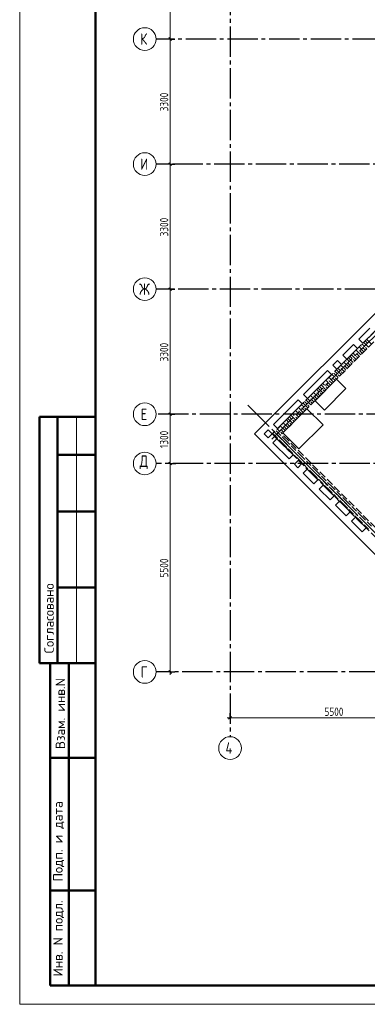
# Model space of a CAD drawing. Header units: millimetres. Extents: x 0 to 40165, y 0 to 42000.
# Tile 1 of 15: x 0 to 9173, y 0 to 25981. Entities that reach past the tile are written whole.
import ezdxf

# ---------------------------------------------------------------- set-up
doc = ezdxf.new("R2010")
doc.units = ezdxf.units.MM
doc.linetypes.add('______2', pattern=[270, 200, -70])
doc.linetypes.add('______5', pattern=[1100, 800, -100, 100, -100])
for name, color, linetype, lineweight in [('Standard', 7, 'Continuous', 25), ('ЖБ Перекрытие верхний уровень', 7, 'Continuous', 35), ('ЖБ Стена верхний уровень', 7, 'Continuous', 35), ('Оси', 40, '______5', 18)]:
    doc.layers.add(name, color=color, linetype=linetype, lineweight=lineweight)
doc.styles.add('GOST 2.304-81', font='txt')
doc.styles.add('ISOCPEUR', font='txt')

msp = doc.modelspace()

# ---------------------------------------------------------------- hatches: boundary and pattern name
at = {"layer": 'ЖБ Стена верхний уровень', "linetype": 'Continuous', "lineweight": 18, "transparency": 33554687}
for points in [[(8861, 17193), (8867, 17200), (8874, 17193), (8867, 17187)], [(8941, 17273), (8947, 17280), (8954, 17273), (8947, 17267)], [(9021, 17353), (9027, 17360), (9034, 17353), (9027, 17347)], [(9101, 17353), (9107, 17360), (9114, 17353), (9107, 17347)], [(8621, 16953), (8627, 16960), (8634, 16953), (8627, 16947)], [(8701, 16953), (8707, 16960), (8714, 16953), (8707, 16947)], [(8781, 17033), (8787, 17040), (8794, 17033), (8787, 17027)], [(8861, 17113), (8867, 17120), (8874, 17113), (8867, 17107)], [(8381, 16633), (8387, 16640), (8394, 16633), (8387, 16627)], [(8461, 16793), (8467, 16800), (8474, 16793), (8467, 16787)], [(8461, 16713), (8467, 16720), (8474, 16713), (8467, 16707)], [(8541, 16873), (8547, 16880), (8554, 16873), (8547, 16867)], [(8061, 16393), (8067, 16400), (8074, 16393), (8067, 16387)], [(8141, 16473), (8147, 16480), (8154, 16473), (8147, 16467)], [(8221, 16553), (8227, 16560), (8234, 16553), (8227, 16547)], [(8301, 16553), (8307, 16560), (8314, 16553), (8307, 16547)], [(7821, 16153), (7827, 16160), (7834, 16153), (7827, 16147)], [(7901, 16153), (7907, 16160), (7914, 16153), (7907, 16147)], [(7981, 16233), (7987, 16240), (7994, 16233), (7987, 16227)], [(8061, 16313), (8067, 16320), (8074, 16313), (8067, 16307)], [(7661, 15993), (7667, 16000), (7674, 15993), (7667, 15987)], [(7661, 15913), (7667, 15920), (7674, 15913), (7667, 15907)], [(7741, 16073), (7747, 16080), (7754, 16073), (7747, 16067)], [(7261, 15593), (7267, 15600), (7274, 15593), (7267, 15587)], [(7341, 15673), (7347, 15680), (7354, 15673), (7347, 15667)], [(7421, 15753), (7427, 15760), (7434, 15753), (7427, 15747)], [(7501, 15753), (7507, 15760), (7514, 15753), (7507, 15747)], [(7581, 15833), (7587, 15840), (7594, 15833), (7587, 15827)], [(7021, 15353), (7027, 15360), (7034, 15353), (7027, 15347)], [(7101, 15353), (7107, 15360), (7114, 15353), (7107, 15347)], [(7181, 15433), (7187, 15440), (7194, 15433), (7187, 15427)], [(7261, 15513), (7267, 15520), (7274, 15513), (7267, 15507)], [(6861, 15193), (6867, 15200), (6874, 15193), (6867, 15187)], [(6861, 15113), (6867, 15120), (6874, 15113), (6867, 15107)], [(6941, 15273), (6947, 15280), (6954, 15273), (6947, 15267)], [(6781, 15033), (6787, 15040), (6794, 15033), (6787, 15027)], [(6821, 14913), (6827, 14920), (6834, 14913), (6827, 14907)], [(6901, 14993), (6907, 15000), (6914, 14993), (6907, 14987)], [(6941, 14873), (6947, 14880), (6954, 14873), (6947, 14867)], [(7061, 14673), (7067, 14680), (7074, 14673), (7067, 14667)], [(7141, 14753), (7147, 14760), (7154, 14753), (7147, 14747)], [(7181, 14633), (7187, 14640), (7194, 14633), (7187, 14627)], [(7301, 14593), (7307, 14600), (7314, 14593), (7307, 14587)], [(7221, 14513), (7227, 14520), (7234, 14513), (7227, 14507)], [(7341, 14473), (7347, 14480), (7354, 14473), (7347, 14467)], [(7541, 14353), (7547, 14360), (7554, 14353), (7547, 14347)], [(7461, 14273), (7467, 14280), (7474, 14273), (7467, 14267)], [(7581, 14233), (7587, 14240), (7594, 14233), (7587, 14227)], [(7621, 14113), (7627, 14120), (7634, 14113), (7627, 14107)], [(7701, 14193), (7707, 14200), (7714, 14193), (7707, 14187)], [(7741, 14073), (7747, 14080), (7754, 14073), (7747, 14067)], [(7861, 13873), (7867, 13880), (7874, 13873), (7867, 13867)], [(7941, 13953), (7947, 13960), (7954, 13953), (7947, 13947)], [(7981, 13833), (7987, 13840), (7994, 13833), (7987, 13827)], [(8101, 13793), (8107, 13800), (8114, 13793), (8107, 13787)], [(8021, 13713), (8027, 13720), (8034, 13713), (8027, 13707)], [(8141, 13673), (8147, 13680), (8154, 13673), (8147, 13667)], [(8341, 13553), (8347, 13560), (8354, 13553), (8347, 13547)], [(8261, 13473), (8267, 13480), (8274, 13473), (8267, 13467)], [(8381, 13433), (8387, 13440), (8394, 13433), (8387, 13427)], [(8421, 13313), (8427, 13320), (8434, 13313), (8427, 13307)], [(8501, 13393), (8507, 13400), (8514, 13393), (8507, 13387)], [(8541, 13273), (8547, 13280), (8554, 13273), (8547, 13267)], [(8661, 13073), (8667, 13080), (8674, 13073), (8667, 13067)], [(8741, 13153), (8747, 13160), (8754, 13153), (8747, 13147)], [(8781, 13033), (8787, 13040), (8794, 13033), (8787, 13027)], [(8901, 12993), (8907, 13000), (8914, 12993), (8907, 12987)], [(8821, 12913), (8827, 12920), (8834, 12913), (8827, 12907)], [(8941, 12873), (8947, 12880), (8954, 12873), (8947, 12867)], [(9141, 12753), (9147, 12760), (9154, 12753), (9147, 12747)], [(9061, 12673), (9067, 12680), (9074, 12673), (9067, 12667)]]:
    msp.add_hatch(color=7, dxfattribs=at).paths.add_polyline_path(points, flags=16)

# ---------------------------------------------------------------- linework, layer by layer
at = {"layer": 'Standard', "color": 7, "linetype": 'Continuous', "lineweight": 13, "transparency": 33554687}
for p, q in [((3971, 25470), (3971, 28770)), ((3971, 22170), (3971, 25470)), ((3971, 18870), (3971, 22170)), ((3971, 15570), (3971, 18870)), ((1500, 15500), (1500, 9000)), ((3971, 14270), (3971, 15570)), ((3971, 8770), (3971, 8695)), ((5551, 7560), (5476, 7560)), ((5551, 7560), (11051, 7560))]:
    msp.add_line(p, q, dxfattribs=at)
at = {"layer": 'Standard', "color": 251, "linetype": 'Continuous', "lineweight": -3, "true_color": 0x656565, "transparency": 33554687}
for p, q in [((3971, 25470), (3846, 25470)), ((3971, 25470), (4096, 25470)), ((3971, 22170), (3846, 22170)), ((3971, 22170), (4096, 22170)), ((3971, 18870), (3846, 18870)), ((3971, 18870), (4096, 18870)), ((3971, 15570), (3846, 15570)), ((3971, 15570), (4096, 15570)), ((3971, 14270), (3846, 14270)), ((3971, 14270), (4096, 14270)), ((3971, 14270), (4121, 14270)), ((3971, 8770), (3700, 8770)), ((3971, 8770), (3846, 8770)), ((3971, 8770), (4096, 8770)), ((5551, 7560), (5551, 7685)), ((5551, 7560), (5551, 7435)), ((5551, 7560), (5551, 7560))]:
    msp.add_line(p, q, dxfattribs=at)
at = {"layer": 'Standard', "color": 7, "linetype": 'Continuous', "lineweight": 25, "transparency": 33554687}
for p, q in [((4008, 25433), (3933, 25508)), ((4008, 22133), (3933, 22207)), ((4008, 18833), (3933, 18907)), ((4008, 15533), (3933, 15607)), ((4008, 14233), (3933, 14307)), ((4008, 8733), (3933, 8807)), ((5513, 7522), (5588, 7597))]:
    msp.add_line(p, q, dxfattribs=at)
at = {"layer": 'Standard', "color": 7, "linetype": 'Continuous', "lineweight": 50, "transparency": 33554687}
for p, q in [((2000, 15500), (527, 15500)), ((527, 15500), (527, 9000)), ((527, 15500), (527, 9000)), ((1000, 15500), (1000, 9000)), ((2000, 14500), (1000, 14500)), ((2000, 13000), (1000, 13000)), ((2000, 11000), (1000, 11000)), ((0, 9000), (6, 9000)), ((527, 9000), (2000, 9000)), ((800, 500), (800, 9000)), ((800, 500), (800, 9000)), ((1300, 500), (1300, 9000)), ((800, 6500), (2000, 6500)), ((800, 3000), (2000, 3000)), ((2000, 500), (800, 500))]:
    msp.add_line(p, q, dxfattribs=at)
at = {"layer": 'Standard', "color": 7, "linetype": 'Continuous', "lineweight": 13, "transparency": 33554687}
msp.add_lwpolyline([(0, 0), (29700, 0), (29700, 42000), (0, 42000), (0, 0)], close=True, dxfattribs=at)
at = {"layer": 'Standard', "color": 7, "linetype": 'Continuous', "lineweight": 50, "transparency": 33554687}
msp.add_lwpolyline([(2000, 41500), (29200, 41500), (29200, 500), (2000, 500), (2000, 41500)], close=True, dxfattribs=at)
at = {"layer": 'Standard', "color": 251, "linetype": 'Continuous', "lineweight": -3, "true_color": 0x656565, "transparency": 33554687}
for points in [[(3971, 25470), (3954, 25470), (3954, 25470), (3954, 25470), (3954, 25470), (3954, 25470), (3954, 25470), (3954, 25470), (3954, 25470), (3700, 25470)], [(3971, 22170), (3954, 22170), (3954, 22170), (3954, 22170), (3954, 22170), (3954, 22170), (3954, 22170), (3954, 22170), (3954, 22170), (3954, 22170), (3954, 22170), (3700, 22170)], [(3971, 18870), (3954, 18870), (3954, 18870), (3954, 18870), (3954, 18870), (3954, 18870), (3954, 18870), (3954, 18870), (3954, 18870), (3954, 18870), (3954, 18870), (3954, 18870), (3954, 18870), (3700, 18870)], [(3971, 15570), (3954, 15570), (3954, 15570), (3954, 15570), (3954, 15570), (3954, 15570), (3954, 15570), (3954, 15570), (3954, 15570), (3954, 15570), (3954, 15570), (3954, 15570), (3954, 15570), (3954, 15570), (3954, 15570), (3700, 15570)]]:
    msp.add_lwpolyline(points, dxfattribs=at)
at = {"layer": 'Standard', "color": 7, "linetype": 'Continuous', "lineweight": 13, "transparency": 33554687}
msp.add_lwpolyline([(3971, 8770), (3971, 11199), (3971, 11199), (3971, 14270)], dxfattribs=at)
at = {"layer": 'ЖБ Перекрытие верхний уровень', "color": 7, "linetype": 'Continuous', "lineweight": 25, "transparency": 33554687}
for p, q in [((12750, 21605), (6195, 15051)), ((8953, 17554), (9236, 17837)), ((9342, 17730), (9059, 17448)), ((8529, 17129), (8811, 17412)), ((8811, 17412), (8917, 17306)), ((9059, 17448), (8953, 17554)), ((8917, 17306), (8635, 17023)), ((8267, 16868), (8387, 16988)), ((8387, 16988), (8493, 16882)), ((8635, 17023), (8529, 17129)), ((7489, 16090), (8125, 16726)), ((8125, 16726), (8231, 16620)), ((8373, 16761), (8267, 16868)), ((8493, 16882), (8373, 16761)), ((8231, 16620), (7595, 15984)), ((8359, 16493), (7793, 15927)), ((8606, 16245), (8359, 16493)), ((8040, 15680), (8606, 16245)), ((6697, 15298), (7347, 15948)), ((7347, 15948), (7453, 15842)), ((7595, 15984), (7489, 16090)), ((7793, 15927), (8040, 15680)), ((7453, 15842), (6803, 15192)), ((7581, 15715), (6944, 15079)), ((8005, 15291), (7581, 15715)), ((6450, 15051), (6556, 15157)), ((6556, 15157), (6662, 15051)), ((6803, 15192), (6697, 15298)), ((6944, 15079), (7369, 14654)), ((7369, 14654), (8005, 15291)), ((6195, 15051), (11689, 9556)), ((6556, 14945), (6450, 15051)), ((6662, 15051), (6556, 14945)), ((6683, 14817), (6789, 14923)), ((7107, 14393), (6683, 14817)), ((6789, 14923), (7206, 14506)), ((7213, 14499), (7107, 14393)), ((7206, 14506), (7213, 14499)), ((7249, 14252), (7355, 14358)), ((7355, 14358), (7447, 14266)), ((7341, 14160), (7249, 14252)), ((7447, 14266), (7341, 14160)), ((7482, 14018), (7588, 14124)), ((7588, 14124), (7871, 13841)), ((7765, 13735), (7482, 14018)), ((7871, 13841), (7765, 13735)), ((7906, 13594), (8012, 13700)), ((8189, 13311), (7906, 13594)), ((8012, 13700), (8295, 13417)), ((8295, 13417), (8189, 13311)), ((8331, 13170), (8437, 13276)), ((8437, 13276), (8719, 12993)), ((8613, 12887), (8331, 13170)), ((8719, 12993), (8613, 12887)), ((8755, 12745), (8861, 12851)), ((9038, 12463), (8755, 12745)), ((8861, 12851), (9144, 12569)), ((9144, 12569), (9038, 12463))]:
    msp.add_line(p, q, dxfattribs=at)
at = {"layer": 'ЖБ Стена верхний уровень', "color": 251, "linetype": '______2', "lineweight": 13, "true_color": 0x656565, "transparency": 33554687}
for p, q in [((12842, 21231), (6662, 15051)), ((6916, 15051), (12969, 21103)), ((6662, 15051), (6789, 14923)), ((6789, 14923), (9653, 12059)), ((9780, 12187), (6916, 15051))]:
    msp.add_line(p, q, dxfattribs=at)
at = {"layer": 'ЖБ Стена верхний уровень', "color": 9, "linetype": 'Continuous', "lineweight": 18, "true_color": 0xc7c7c7, "transparency": 33554687}
for p, q in [((9047, 17413), (9036, 17425)), ((9087, 17373), (9047, 17413)), ((9087, 17453), (9203, 17337)), ((9116, 17505), (9167, 17453)), ((9167, 17533), (9283, 17417)), ((8807, 17173), (8796, 17185)), ((8847, 17133), (8807, 17173)), ((8836, 17225), (8847, 17213)), ((8967, 17173), (8876, 17265)), ((8887, 17173), (8963, 17097)), ((8916, 17305), (8927, 17293)), ((9047, 17253), (8956, 17345)), ((8967, 17253), (9043, 17177)), ((8967, 17173), (9003, 17137)), ((8996, 17385), (9007, 17373)), ((9047, 17333), (9123, 17257)), ((9047, 17253), (9083, 17217)), ((9127, 17333), (9163, 17297)), ((8516, 16905), (8527, 16893)), ((8647, 16853), (8556, 16945)), ((8596, 16985), (8607, 16973)), ((8647, 17013), (8636, 17025)), ((8687, 16973), (8647, 17013)), ((8647, 16933), (8723, 16857)), ((8687, 17053), (8803, 16937)), ((8716, 17105), (8767, 17053)), ((8727, 16933), (8763, 16897)), ((8767, 17133), (8883, 17017)), ((8807, 17013), (8843, 16977)), ((8887, 17093), (8923, 17057)), ((8287, 16653), (8403, 16537)), ((8316, 16705), (8367, 16653)), ((8367, 16733), (8483, 16617)), ((8407, 16773), (8396, 16785)), ((8447, 16733), (8407, 16773)), ((8436, 16825), (8447, 16813)), ((8567, 16773), (8476, 16865)), ((8487, 16773), (8563, 16697)), ((8487, 16693), (8523, 16657)), ((8567, 16853), (8643, 16777)), ((8567, 16773), (8603, 16737)), ((8647, 16853), (8683, 16817)), ((8007, 16373), (7996, 16385)), ((8047, 16333), (8007, 16373)), ((8036, 16425), (8047, 16413)), ((8167, 16373), (8076, 16465)), ((8087, 16373), (8163, 16297)), ((8116, 16505), (8127, 16493)), ((8247, 16453), (8156, 16545)), ((8167, 16453), (8243, 16377)), ((8167, 16373), (8203, 16337)), ((8196, 16585), (8207, 16573)), ((8247, 16613), (8236, 16625)), ((8287, 16573), (8247, 16613)), ((8247, 16533), (8323, 16457)), ((8247, 16453), (8283, 16417)), ((8327, 16533), (8363, 16497)), ((8407, 16613), (8443, 16577)), ((7847, 16053), (7756, 16145)), ((7796, 16185), (7807, 16173)), ((7847, 16213), (7836, 16225)), ((7887, 16173), (7847, 16213)), ((7847, 16133), (7923, 16057)), ((7887, 16253), (8003, 16137)), ((7916, 16305), (7967, 16253)), ((7927, 16133), (7963, 16097)), ((7967, 16333), (8083, 16217)), ((8007, 16213), (8043, 16177)), ((8087, 16293), (8123, 16257)), ((7487, 15853), (7603, 15737)), ((7516, 15905), (7567, 15853)), ((7567, 15933), (7683, 15817)), ((7607, 15973), (7596, 15985)), ((7647, 15933), (7607, 15973)), ((7636, 16025), (7647, 16013)), ((7767, 15973), (7676, 16065)), ((7687, 15973), (7763, 15897)), ((7687, 15893), (7723, 15857)), ((7716, 16105), (7727, 16093)), ((7767, 16053), (7843, 15977)), ((7767, 15973), (7803, 15937)), ((7847, 16053), (7883, 16017)), ((7236, 15625), (7247, 15613)), ((7367, 15573), (7276, 15665)), ((7316, 15705), (7327, 15693)), ((7447, 15653), (7356, 15745)), ((7367, 15653), (7443, 15577)), ((7396, 15785), (7407, 15773)), ((7447, 15813), (7436, 15825)), ((7487, 15773), (7447, 15813)), ((7447, 15733), (7523, 15657)), ((7447, 15653), (7483, 15617)), ((7527, 15733), (7563, 15697)), ((7607, 15813), (7643, 15777)), ((7047, 15253), (6956, 15345)), ((6996, 15385), (7007, 15373)), ((7047, 15413), (7036, 15425)), ((7087, 15373), (7047, 15413)), ((7047, 15333), (7123, 15257)), ((7087, 15453), (7203, 15337)), ((7116, 15505), (7167, 15453)), ((7127, 15333), (7163, 15297)), ((7167, 15533), (7283, 15417)), ((7207, 15573), (7196, 15585)), ((7247, 15533), (7207, 15573)), ((7207, 15413), (7243, 15377)), ((7287, 15573), (7363, 15497)), ((7287, 15493), (7323, 15457)), ((7367, 15573), (7403, 15537)), ((6716, 15105), (6767, 15053)), ((6767, 15133), (6883, 15017)), ((6807, 15173), (6796, 15185)), ((6847, 15133), (6807, 15173)), ((6836, 15225), (6847, 15213)), ((6967, 15173), (6876, 15265)), ((6887, 15173), (6963, 15097)), ((6887, 15093), (6923, 15057)), ((6916, 15305), (6927, 15293)), ((6967, 15253), (7043, 15177)), ((6967, 15173), (7003, 15137)), ((7047, 15253), (7083, 15217)), ((6687, 15053), (6803, 14937)), ((6803, 14937), (6807, 14933)), ((6807, 15013), (6843, 14977)), ((6843, 14977), (6927, 14893)), ((6967, 14773), (6847, 14893)), ((6883, 15017), (6887, 15013)), ((7047, 14853), (6927, 14973)), ((6967, 14853), (7047, 14773)), ((7047, 14853), (7127, 14773)), ((6967, 14773), (7047, 14693)), ((7047, 14773), (7167, 14653)), ((7087, 14653), (7207, 14533)), ((7167, 14733), (7287, 14613)), ((7207, 14613), (7327, 14493)), ((7447, 14453), (7327, 14573)), ((7367, 14373), (7247, 14493)), ((7367, 14453), (7447, 14373)), ((7367, 14373), (7447, 14293)), ((7447, 14453), (7527, 14373)), ((7447, 14373), (7567, 14253)), ((7567, 14333), (7687, 14213)), ((7487, 14253), (7607, 14133)), ((7607, 14213), (7727, 14093)), ((7767, 13973), (7647, 14093)), ((7847, 14053), (7727, 14173)), ((7767, 14053), (7847, 13973)), ((7847, 14053), (7927, 13973)), ((7767, 13973), (7847, 13893)), ((7847, 13973), (7967, 13853)), ((7887, 13853), (8007, 13733)), ((7967, 13933), (8087, 13813)), ((8007, 13813), (8127, 13693)), ((8247, 13653), (8127, 13773)), ((8167, 13573), (8047, 13693)), ((8167, 13653), (8247, 13573)), ((8167, 13573), (8247, 13493)), ((8247, 13653), (8327, 13573)), ((8247, 13573), (8367, 13453)), ((8367, 13533), (8487, 13413)), ((8287, 13453), (8407, 13333)), ((8407, 13413), (8527, 13293)), ((8567, 13173), (8447, 13293)), ((8647, 13253), (8527, 13373)), ((8567, 13253), (8647, 13173)), ((8647, 13253), (8727, 13173)), ((8567, 13173), (8647, 13093)), ((8647, 13173), (8767, 13053)), ((8687, 13053), (8807, 12933)), ((8767, 13133), (8887, 13013)), ((8807, 13013), (8927, 12893)), ((8967, 12773), (8847, 12893)), ((9047, 12853), (8927, 12973)), ((8967, 12853), (9047, 12773)), ((8967, 12773), (9047, 12693)), ((9047, 12853), (9127, 12773)), ((9047, 12773), (9167, 12653)), ((9167, 12733), (9287, 12613)), ((9087, 12653), (9207, 12533))]:
    msp.add_line(p, q, dxfattribs=at)
at = {"layer": 'Оси', "color": 8, "linetype": '______5', "lineweight": -3, "transparency": 33554687}
for p, q in [((5551, 40100), (5551, 7060)), ((11781, 25470), (3600, 25470)), ((6655, 14916), (16903, 25165)), ((12531, 22170), (3600, 22170)), ((11581, 18870), (3600, 18870)), ((6017, 15809), (13111, 8714)), ((18751, 15570), (3600, 15570)), ((16941, 14270), (3600, 14270)), ((16941, 14270), (3600, 14270)), ((16091, 8770), (3600, 8770))]:
    msp.add_line(p, q, dxfattribs=at)
at = {"layer": 'Оси', "color": 7, "linetype": 'Continuous', "lineweight": 13, "transparency": 33554687}
for centre in [(3300, 25470), (3300, 22170), (3300, 18870), (3300, 15570), (3300, 14270), (3300, 14270), (3300, 8770), (5551, 6760)]:
    msp.add_circle(centre, 300, dxfattribs=at)

# ---------------------------------------------------------------- texts
at = {"layer": 'Standard', "color": 7, "linetype": 'Continuous', "lineweight": 25, "transparency": 33554687, "char_height": 220, "attachment_point": 7, "rotation": 90, "style": 'GOST 2.304-81'}
for s, insert, width in [('3300', (3921, 23562), 641.48), ('3300', (3921, 20262), 641.48), ('3300', (3921, 16962), 641.48), ('1300', (3920, 14678), 610.17), ('5500', (3921, 11262), 641.48)]:
    msp.add_mtext(s, dxfattribs=dict(at, insert=insert, width=width))
at = {"layer": 'Standard', "color": 7, "linetype": 'Continuous', "lineweight": 50, "transparency": 33554687, "char_height": 250, "attachment_point": 7, "rotation": 90, "style": 'ISOCPEUR'}
for s, insert, width in [('\\A1;{\\fISOCPEUR|i0|b0;\\H250.000000;\\W1.000000;\\C7;Согласовано}\\P', (900, 9261), 2071.88), ('\\A1;{\\fISOCPEUR|i0|b0;\\H250.000000;\\W1.000000;\\C7;Взам. инв.N}\\P', (1198, 6736), 1909.1), ('\\A1;{\\fISOCPEUR|i0|b0;\\H250.000000;\\W1.000000;\\C7;Подп. и дата}\\P', (1174, 3242), 2197.06), ('\\A1;{\\fISOCPEUR|i0|b0;\\H250.000000;\\W1.000000;\\C7;Инв. N подл.}\\P', (1174, 734), 2021.79)]:
    msp.add_mtext(s, dxfattribs=dict(at, insert=insert, width=width))
at = {"layer": 'Standard', "color": 7, "linetype": 'Continuous', "lineweight": 25, "transparency": 33554687, "insert": (8042, 7610), "char_height": 220, "width": 641.48, "attachment_point": 7, "style": 'GOST 2.304-81'}
msp.add_mtext('5500', dxfattribs=at)
at = {"layer": 'Оси', "color": 7, "linetype": 'Continuous', "lineweight": 25, "transparency": 33554687, "char_height": 300, "attachment_point": 7, "style": 'ISOCPEUR'}
for s, insert, width in [('\\W0.80;К', (3180, 25320), 359.84), ('\\W0.80;И', (3180, 22020), 359.84), ('\\W0.83;Ж', (3150, 18720), 425), ('\\W0.78;Е', (3195, 15420), 326.41), ('\\W0.82;Д', (3165, 14120), 392.65), ('\\W0.78;Г', (3195, 8620), 326.41), ('\\W0.80;4', (5431, 6610), 359.83)]:
    msp.add_mtext(s, dxfattribs=dict(at, insert=insert, width=width))

doc.saveas('drawing.dxf')
